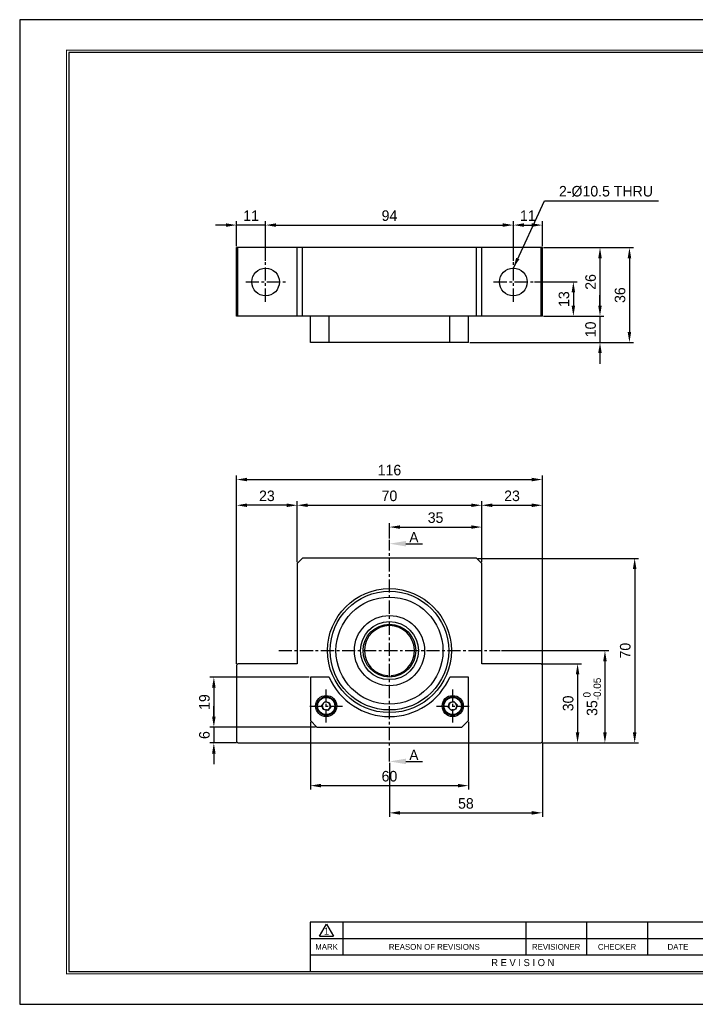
# Model space of a CAD drawing. Header units: millimetres. Extents: x 1532 to 2060, y 1208 to 1582.
# Tile 1 of 3: x 1532 to 1788, y 1208 to 1582. Entities that reach past the tile are written whole.
import ezdxf
from ezdxf.enums import TextEntityAlignment as Align

# ---------------------------------------------------------------- set-up
doc = ezdxf.new("R2010")
doc.units = ezdxf.units.MM
doc.linetypes.add('CENTER', pattern=[2, 1.25, -0.25, 0.25, -0.25])
for name, color, linetype in [('S1', 1, 'CENTER'), ('Z5', 7, 'Continuous'), ('Z7', 7, 'Continuous')]:
    doc.layers.add(name, color=color, linetype=linetype)
doc.dimstyles.new('S4', dxfattribs={"dimtxt": 4, "dimasz": 4, "dimexe": 1.5, "dimexo": 0.5, "dimgap": 1.5, "dimtad": 1, "dimdec": 3, "dimzin": 11, "dimdsep": 46, "dimtxsty": 'Standard', "dimcen": 0, "dimclrd": 5, "dimclre": 5, "dimclrt": 3, "dimadec": 0, "dimazin": 0, "dimtp": 3e-09, "dimtfac": 0.7, "dimtdec": 3, "dimtmove": 0, "dimatfit": 3, "dimfxl": 1.25, "dimtolj": 1, "dimtzin": 11, "dimarcsym": 0})

# ---------------------------------------------------------------- blocks, each defined once
blk = doc.blocks.new('*D37')
at = {"color": 5, "lineweight": -2, "ltscale": 4}
for p, q in [((1672.22, 1384.84), (1672.22, 1390.7)), ((1676.22, 1389.2), (1703.22, 1389.2)), ((1707.22, 1375.84), (1707.22, 1390.7))]:
    blk.add_line(p, q, dxfattribs=at)
at = {"color": 5}
for points in [[(1676.22, 1389.86), (1676.22, 1388.53), (1672.22, 1389.2)], [(1703.22, 1388.53), (1703.22, 1389.86), (1707.22, 1389.2)]]:
    blk.add_solid(points, dxfattribs=at)
at = {"layer": 'Defpoints', "color": 0}
for p in [(1707.22, 1389.2), (1672.22, 1384.34), (1707.22, 1375.34)]:
    blk.add_point(p, dxfattribs=at)
at = {"color": 3, "insert": (1689.72, 1392.75), "char_height": 4, "attachment_point": 5}
blk.add_mtext('\\A1;35', dxfattribs=at)
blk = doc.blocks.new('*D38')
at = {"color": 5, "lineweight": -2, "ltscale": 4}
for p, q in [((1637.22, 1375.84), (1637.22, 1398.96)), ((1641.22, 1397.46), (1703.22, 1397.46)), ((1707.22, 1375.84), (1707.22, 1398.96))]:
    blk.add_line(p, q, dxfattribs=at)
at = {"color": 5}
for points in [[(1641.22, 1398.13), (1641.22, 1396.79), (1637.22, 1397.46)], [(1703.22, 1396.79), (1703.22, 1398.13), (1707.22, 1397.46)]]:
    blk.add_solid(points, dxfattribs=at)
at = {"layer": 'Defpoints', "color": 0}
for p in [(1707.22, 1397.46), (1637.22, 1375.34), (1707.22, 1375.34)]:
    blk.add_point(p, dxfattribs=at)
at = {"color": 3, "insert": (1672.22, 1401.01), "char_height": 4, "attachment_point": 5}
blk.add_mtext('\\A1;70', dxfattribs=at)
blk = doc.blocks.new('*D39')
at = {"color": 5, "lineweight": -2, "ltscale": 4}
for p, q in [((1707.22, 1375.84), (1707.22, 1398.96)), ((1711.22, 1397.46), (1726.22, 1397.46)), ((1730.22, 1337.34), (1730.22, 1398.96))]:
    blk.add_line(p, q, dxfattribs=at)
at = {"color": 5}
for points in [[(1711.22, 1398.13), (1711.22, 1396.79), (1707.22, 1397.46)], [(1726.22, 1396.79), (1726.22, 1398.13), (1730.22, 1397.46)]]:
    blk.add_solid(points, dxfattribs=at)
at = {"layer": 'Defpoints', "color": 0}
for p in [(1730.22, 1397.46), (1707.22, 1375.34), (1730.22, 1336.84)]:
    blk.add_point(p, dxfattribs=at)
at = {"color": 3, "insert": (1718.72, 1401.01), "char_height": 4, "attachment_point": 5}
blk.add_mtext('\\A1;23', dxfattribs=at)
blk = doc.blocks.new('*D40')
at = {"color": 5, "lineweight": -2, "ltscale": 4}
for p, q in [((1614.22, 1337.34), (1614.22, 1398.96)), ((1633.22, 1397.46), (1618.22, 1397.46)), ((1637.22, 1375.84), (1637.22, 1398.96))]:
    blk.add_line(p, q, dxfattribs=at)
at = {"color": 5}
for points in [[(1618.22, 1398.13), (1618.22, 1396.79), (1614.22, 1397.46)], [(1633.22, 1396.79), (1633.22, 1398.13), (1637.22, 1397.46)]]:
    blk.add_solid(points, dxfattribs=at)
at = {"layer": 'Defpoints', "color": 0}
for p in [(1614.22, 1397.46), (1637.22, 1375.34), (1614.22, 1336.84)]:
    blk.add_point(p, dxfattribs=at)
at = {"color": 3, "insert": (1625.72, 1401.01), "char_height": 4, "attachment_point": 5}
blk.add_mtext('\\A1;23', dxfattribs=at)
blk = doc.blocks.new('*D41')
at = {"color": 5, "lineweight": -2, "ltscale": 4}
for p, q in [((1614.22, 1337.34), (1614.22, 1408.71)), ((1730.22, 1337.34), (1730.22, 1408.71)), ((1618.22, 1407.21), (1726.22, 1407.21))]:
    blk.add_line(p, q, dxfattribs=at)
at = {"color": 5}
for points in [[(1618.22, 1407.88), (1618.22, 1406.55), (1614.22, 1407.21)], [(1726.22, 1406.55), (1726.22, 1407.88), (1730.22, 1407.21)]]:
    blk.add_solid(points, dxfattribs=at)
at = {"layer": 'Defpoints', "color": 0}
for p in [(1730.22, 1407.21), (1614.22, 1336.84), (1730.22, 1336.84)]:
    blk.add_point(p, dxfattribs=at)
at = {"color": 3, "insert": (1672.22, 1410.77), "char_height": 4, "attachment_point": 5}
blk.add_mtext('\\A1;116', dxfattribs=at)
blk = doc.blocks.new('*D42')
at = {"color": 5, "lineweight": -2, "ltscale": 4}
for p, q in [((1730.22, 1337.34), (1745.08, 1337.34)), ((1743.58, 1333.34), (1743.58, 1311.34)), ((1730.22, 1307.34), (1745.08, 1307.34))]:
    blk.add_line(p, q, dxfattribs=at)
at = {"color": 5}
for points in [[(1744.25, 1333.34), (1742.92, 1333.34), (1743.58, 1337.34)], [(1742.92, 1311.34), (1744.25, 1311.34), (1743.58, 1307.34)]]:
    blk.add_solid(points, dxfattribs=at)
at = {"layer": 'Defpoints', "color": 0}
for p in [(1729.72, 1337.34), (1729.72, 1307.34), (1743.58, 1307.34)]:
    blk.add_point(p, dxfattribs=at)
at = {"color": 3, "insert": (1740.03, 1322.34), "char_height": 4, "attachment_point": 5, "rotation": 90}
blk.add_mtext('\\A1;30', dxfattribs=at)
blk = doc.blocks.new('*D43')
at = {"color": 5, "lineweight": -2, "ltscale": 4}
for p, q in [((1714.72, 1342.34), (1755.46, 1342.34)), ((1753.96, 1338.34), (1753.96, 1311.34)), ((1730.22, 1307.34), (1755.46, 1307.34))]:
    blk.add_line(p, q, dxfattribs=at)
at = {"color": 5}
for points in [[(1754.63, 1338.34), (1753.3, 1338.34), (1753.96, 1342.34)], [(1753.3, 1311.34), (1754.63, 1311.34), (1753.96, 1307.34)]]:
    blk.add_solid(points, dxfattribs=at)
at = {"layer": 'Defpoints', "color": 0}
for p in [(1714.22, 1342.34), (1729.72, 1307.34), (1753.96, 1307.34)]:
    blk.add_point(p, dxfattribs=at)
at = {"color": 3, "insert": (1749.08, 1324.84), "char_height": 4, "attachment_point": 5, "rotation": 90}
blk.add_mtext('\\A1;35{\\H2.800000;\\S 0^ -0.05;}', dxfattribs=at)
blk = doc.blocks.new('*D44')
at = {"color": 5, "lineweight": -2, "ltscale": 4}
for p, q in [((1705.72, 1377.34), (1766.75, 1377.34)), ((1765.25, 1373.34), (1765.25, 1311.34)), ((1730.22, 1307.34), (1766.75, 1307.34))]:
    blk.add_line(p, q, dxfattribs=at)
at = {"color": 5}
for points in [[(1765.91, 1373.34), (1764.58, 1373.34), (1765.25, 1377.34)], [(1764.58, 1311.34), (1765.91, 1311.34), (1765.25, 1307.34)]]:
    blk.add_solid(points, dxfattribs=at)
at = {"layer": 'Defpoints', "color": 0}
for p in [(1705.22, 1377.34), (1729.72, 1307.34), (1765.25, 1307.34)]:
    blk.add_point(p, dxfattribs=at)
at = {"color": 3, "insert": (1761.69, 1342.34), "char_height": 4, "attachment_point": 5, "rotation": 90}
blk.add_mtext('\\A1;70', dxfattribs=at)
blk = doc.blocks.new('*D45')
at = {"color": 5, "lineweight": -2, "ltscale": 4}
for p, q in [((1730.22, 1307.34), (1730.22, 1279.35)), ((1672.22, 1299.84), (1672.22, 1279.35)), ((1676.22, 1280.85), (1726.22, 1280.85))]:
    blk.add_line(p, q, dxfattribs=at)
at = {"color": 5}
for points in [[(1676.22, 1281.52), (1676.22, 1280.18), (1672.22, 1280.85)], [(1726.22, 1280.18), (1726.22, 1281.52), (1730.22, 1280.85)]]:
    blk.add_solid(points, dxfattribs=at)
at = {"layer": 'Defpoints', "color": 0}
for p in [(1730.22, 1307.84), (1672.22, 1300.34), (1730.22, 1280.85)]:
    blk.add_point(p, dxfattribs=at)
at = {"color": 3, "insert": (1701.22, 1284.4), "char_height": 4, "attachment_point": 5}
blk.add_mtext('\\A1;58', dxfattribs=at)
blk = doc.blocks.new('*D46')
at = {"color": 5, "lineweight": -2, "ltscale": 4}
for p, q in [((1614.22, 1495.63), (1614.22, 1505.18)), ((1625.22, 1490.13), (1625.22, 1505.18)), ((1610.22, 1503.68), (1606.22, 1503.68)), ((1625.22, 1503.68), (1614.22, 1503.68)), ((1629.22, 1503.68), (1633.22, 1503.68))]:
    blk.add_line(p, q, dxfattribs=at)
at = {"color": 5}
for points in [[(1610.22, 1503.02), (1610.22, 1504.35), (1614.22, 1503.68)], [(1629.22, 1504.35), (1629.22, 1503.02), (1625.22, 1503.68)]]:
    blk.add_solid(points, dxfattribs=at)
at = {"layer": 'Defpoints', "color": 0}
for p in [(1614.22, 1503.68), (1614.22, 1495.13), (1625.22, 1489.63)]:
    blk.add_point(p, dxfattribs=at)
at = {"color": 3, "insert": (1619.72, 1507.24), "char_height": 4, "attachment_point": 5}
blk.add_mtext('\\A1;11', dxfattribs=at)
blk = doc.blocks.new('*D47')
at = {"color": 5, "lineweight": -2, "ltscale": 4}
for p, q in [((1625.22, 1490.13), (1625.22, 1505.18)), ((1719.22, 1490.13), (1719.22, 1505.18)), ((1629.22, 1503.68), (1715.22, 1503.68))]:
    blk.add_line(p, q, dxfattribs=at)
at = {"color": 5}
for points in [[(1629.22, 1504.35), (1629.22, 1503.02), (1625.22, 1503.68)], [(1715.22, 1503.02), (1715.22, 1504.35), (1719.22, 1503.68)]]:
    blk.add_solid(points, dxfattribs=at)
at = {"layer": 'Defpoints', "color": 0}
for p in [(1719.22, 1503.68), (1625.22, 1489.63), (1719.22, 1489.63)]:
    blk.add_point(p, dxfattribs=at)
at = {"color": 3, "insert": (1672.22, 1507.24), "char_height": 4, "attachment_point": 5}
blk.add_mtext('\\A1;94', dxfattribs=at)
blk = doc.blocks.new('*D48')
at = {"color": 5, "lineweight": -2, "ltscale": 4}
for p, q in [((1719.22, 1490.13), (1719.22, 1505.18)), ((1730.22, 1495.63), (1730.22, 1505.18)), ((1723.22, 1503.68), (1726.22, 1503.68))]:
    blk.add_line(p, q, dxfattribs=at)
at = {"color": 5}
for points in [[(1723.22, 1504.35), (1723.22, 1503.02), (1719.22, 1503.68)], [(1726.22, 1503.02), (1726.22, 1504.35), (1730.22, 1503.68)]]:
    blk.add_solid(points, dxfattribs=at)
at = {"layer": 'Defpoints', "color": 0}
for p in [(1730.22, 1503.68), (1730.22, 1495.13), (1719.22, 1489.63)]:
    blk.add_point(p, dxfattribs=at)
at = {"color": 3, "insert": (1724.72, 1507.24), "char_height": 4, "attachment_point": 5}
blk.add_mtext('\\A1;11', dxfattribs=at)
blk = doc.blocks.new('*D49')
at = {"color": 5, "lineweight": -2, "ltscale": 4}
for p, q in [((1727.23, 1482.13), (1743.49, 1482.13)), ((1741.99, 1478.13), (1741.99, 1473.13)), ((1730.72, 1469.13), (1743.49, 1469.13))]:
    blk.add_line(p, q, dxfattribs=at)
at = {"color": 5}
for points in [[(1742.65, 1478.13), (1741.32, 1478.13), (1741.99, 1482.13)], [(1741.32, 1473.13), (1742.65, 1473.13), (1741.99, 1469.13)]]:
    blk.add_solid(points, dxfattribs=at)
at = {"layer": 'Defpoints', "color": 0}
for p in [(1726.73, 1482.13), (1730.22, 1469.13), (1741.99, 1469.13)]:
    blk.add_point(p, dxfattribs=at)
at = {"color": 3, "insert": (1738.43, 1475.63), "char_height": 4, "attachment_point": 5, "rotation": 90}
blk.add_mtext('\\A1;13', dxfattribs=at)
blk = doc.blocks.new('*D50')
at = {"color": 5, "lineweight": -2, "ltscale": 4}
for p, q in [((1730.72, 1495.13), (1753.59, 1495.13)), ((1752.09, 1491.13), (1752.09, 1473.13)), ((1730.72, 1469.13), (1753.59, 1469.13))]:
    blk.add_line(p, q, dxfattribs=at)
at = {"color": 5}
for points in [[(1752.75, 1491.13), (1751.42, 1491.13), (1752.09, 1495.13)], [(1751.42, 1473.13), (1752.75, 1473.13), (1752.09, 1469.13)]]:
    blk.add_solid(points, dxfattribs=at)
at = {"layer": 'Defpoints', "color": 0}
for p in [(1730.22, 1495.13), (1730.22, 1469.13), (1752.09, 1469.13)]:
    blk.add_point(p, dxfattribs=at)
at = {"color": 3, "insert": (1748.54, 1482.13), "char_height": 4, "attachment_point": 5, "rotation": 90}
blk.add_mtext('\\A1;26', dxfattribs=at)
blk = doc.blocks.new('*D51')
at = {"color": 5, "lineweight": -2, "ltscale": 4}
for p, q in [((1752.09, 1473.13), (1752.09, 1477.13)), ((1730.72, 1469.13), (1753.59, 1469.13)), ((1752.09, 1469.13), (1752.09, 1459.13)), ((1702.72, 1459.13), (1753.59, 1459.13)), ((1752.09, 1455.13), (1752.09, 1451.13))]:
    blk.add_line(p, q, dxfattribs=at)
at = {"color": 5}
for points in [[(1751.42, 1473.13), (1752.75, 1473.13), (1752.09, 1469.13)], [(1752.75, 1455.13), (1751.42, 1455.13), (1752.09, 1459.13)]]:
    blk.add_solid(points, dxfattribs=at)
at = {"layer": 'Defpoints', "color": 0}
for p in [(1730.22, 1469.13), (1702.22, 1459.13), (1752.09, 1459.13)]:
    blk.add_point(p, dxfattribs=at)
at = {"color": 3, "insert": (1748.53, 1464.13), "char_height": 4, "attachment_point": 5, "rotation": 90}
blk.add_mtext('\\A1;10', dxfattribs=at)
blk = doc.blocks.new('*D52')
at = {"color": 5, "lineweight": -2, "ltscale": 4}
for p, q in [((1730.72, 1495.13), (1764.76, 1495.13)), ((1763.26, 1491.13), (1763.26, 1463.13)), ((1702.72, 1459.13), (1764.76, 1459.13))]:
    blk.add_line(p, q, dxfattribs=at)
at = {"color": 5}
for points in [[(1763.92, 1491.13), (1762.59, 1491.13), (1763.26, 1495.13)], [(1762.59, 1463.13), (1763.92, 1463.13), (1763.26, 1459.13)]]:
    blk.add_solid(points, dxfattribs=at)
at = {"layer": 'Defpoints', "color": 0}
for p in [(1730.22, 1495.13), (1702.22, 1459.13), (1763.26, 1459.13)]:
    blk.add_point(p, dxfattribs=at)
at = {"color": 3, "insert": (1759.71, 1477.13), "char_height": 4, "attachment_point": 5, "rotation": 90}
blk.add_mtext('\\A1;36', dxfattribs=at)
blk = doc.blocks.new('란표제')
at = {"layer": 'Z5', "ltscale": 0.5}
blk.add_line((62, 17.5), (62, 7), dxfattribs=at)
at = {"layer": 'Z7', "color": 0}
for p, q in [((297, 210), (0, 210)), ((0, 210), (0, 0)), ((0, 0), (297, 0))]:
    blk.add_line(p, q, dxfattribs=at)
at = {"layer": 'Z7'}
for p, q in [((160, 17.5), (62, 17.5)), ((64, 14.51), (65.5, 17.1)), ((65.5, 17.1), (67, 14.51)), ((69, 17.5), (69, 10.5)), ((108, 17.5), (108, 10.5)), ((121, 17.5), (121, 10.5)), ((134, 17.5), (134, 10.5)), ((147, 14), (62, 14)), ((64, 14.51), (67, 14.51)), ((147, 10.5), (62, 10.5))]:
    blk.add_line(p, q, dxfattribs=at)
at = {"layer": 'Z7', "const_width": 0.25}
blk.add_lwpolyline([(290.5, 6.5), (290.5, 203.5), (10, 203.5), (10, 6.5)], close=True, dxfattribs=at)
at = {"layer": 'Z7'}
blk.add_lwpolyline([(290, 7), (290, 203), (10.5, 203), (10.5, 7)], close=True, dxfattribs=at)
at = {"layer": 'Z5', "ltscale": 0.5}
for tag, p, height in [('TITLE', (237.17, 24.41), 2.5), ('도번', (251.18, 15.64), 2.5), ('SCALE', (253.78, 9.55), 1.2), ('DATE', (277.02, 9.51), 1.2)]:
    blk.add_attdef(tag, p, '', height=height, dxfattribs=at)
at = {"layer": 'Z7'}
for s, height, p in [('1', 1.5, (65.5, 15.61)), ('MARK', 1.25, (65.5, 12.25)), ('REASON OF REVISIONS', 1.25, (88.5, 12.25)), ('REVISIONER', 1.25, (114.5, 12.25)), ('CHECKER', 1.25, (127.5, 12.25)), ('DATE', 1.25, (140.5, 12.25)), ('R E V I S I O N', 1.5, (107.38, 8.9))]:
    blk.add_text(s, height=height, dxfattribs=at).set_placement(p, align=Align.MIDDLE_CENTER)
for tag, p in [('필렛', (179.25, 10.9)), ('모따기', (179.25, 8.3))]:
    blk.add_attdef(tag, text='', height=1.15, dxfattribs=at).set_placement(p, align=Align.MIDDLE_LEFT)
blk = doc.blocks.new('*D54')
at = {"color": 5, "lineweight": -2, "ltscale": 4}
for p, q in [((1642.22, 1315.34), (1642.22, 1289.67)), ((1702.22, 1315.34), (1702.22, 1289.67)), ((1646.22, 1291.17), (1698.22, 1291.17))]:
    blk.add_line(p, q, dxfattribs=at)
at = {"color": 5}
for points in [[(1646.22, 1291.84), (1646.22, 1290.51), (1642.22, 1291.17)], [(1698.22, 1290.51), (1698.22, 1291.84), (1702.22, 1291.17)]]:
    blk.add_solid(points, dxfattribs=at)
at = {"layer": 'Defpoints', "color": 0}
for p in [(1642.22, 1315.84), (1702.22, 1315.84), (1702.22, 1291.17)]:
    blk.add_point(p, dxfattribs=at)
at = {"color": 3, "insert": (1672.22, 1294.72), "char_height": 4, "attachment_point": 5}
blk.add_mtext('\\A1;60', dxfattribs=at)
blk = doc.blocks.new('*D55')
at = {"color": 5, "lineweight": -2, "ltscale": 4}
for p, q in [((1641.72, 1332.34), (1604.1, 1332.34)), ((1605.6, 1328.34), (1605.6, 1317.34)), ((1644.22, 1313.34), (1604.1, 1313.34))]:
    blk.add_line(p, q, dxfattribs=at)
at = {"color": 5}
for points in [[(1606.26, 1328.34), (1604.93, 1328.34), (1605.6, 1332.34)], [(1604.93, 1317.34), (1606.26, 1317.34), (1605.6, 1313.34)]]:
    blk.add_solid(points, dxfattribs=at)
at = {"layer": 'Defpoints', "color": 0}
for p in [(1642.22, 1332.34), (1605.6, 1313.34), (1644.72, 1313.34)]:
    blk.add_point(p, dxfattribs=at)
at = {"color": 3, "insert": (1602.04, 1322.84), "char_height": 4, "attachment_point": 5, "rotation": 90}
blk.add_mtext('\\A1;19', dxfattribs=at)
blk = doc.blocks.new('*D56')
at = {"color": 5, "lineweight": -2, "ltscale": 4}
for p, q in [((1605.6, 1317.34), (1605.6, 1321.34)), ((1644.22, 1313.34), (1604.1, 1313.34)), ((1605.6, 1313.34), (1605.6, 1307.34)), ((1614.22, 1307.34), (1604.1, 1307.34)), ((1605.6, 1303.34), (1605.6, 1299.34))]:
    blk.add_line(p, q, dxfattribs=at)
at = {"color": 5}
for points in [[(1604.93, 1317.34), (1606.26, 1317.34), (1605.6, 1313.34)], [(1606.26, 1303.34), (1604.93, 1303.34), (1605.6, 1307.34)]]:
    blk.add_solid(points, dxfattribs=at)
at = {"layer": 'Defpoints', "color": 0}
for p in [(1644.72, 1313.34), (1605.6, 1307.34), (1614.72, 1307.34)]:
    blk.add_point(p, dxfattribs=at)
at = {"color": 3, "insert": (1602.04, 1310.34), "char_height": 4, "attachment_point": 5, "rotation": 90}
blk.add_mtext('\\A1;6', dxfattribs=at)

msp = doc.modelspace()

# ---------------------------------------------------------------- linework, layer by layer
for p, q in [((1614.2227, 1469.1285), (1614.2227, 1495.1285)), ((1614.7227, 1495.1285), (1614.2227, 1495.1285)), ((1614.7227, 1469.1285), (1614.7227, 1495.1285)), ((1637.2227, 1495.1285), (1614.7227, 1495.1285)), ((1637.2227, 1469.1285), (1637.2227, 1495.1285)), ((1639.2227, 1495.1285), (1637.2227, 1495.1285)), ((1639.2227, 1469.1285), (1639.2227, 1495.1285)), ((1705.2227, 1495.1285), (1639.2227, 1495.1285)), ((1705.2227, 1469.1285), (1705.2227, 1495.1285)), ((1707.2227, 1495.1285), (1705.2227, 1495.1285)), ((1707.2227, 1469.1285), (1707.2227, 1495.1285)), ((1729.7227, 1495.1285), (1707.2227, 1495.1285)), ((1729.7227, 1469.1285), (1729.7227, 1495.1285)), ((1730.2227, 1495.1285), (1729.7227, 1495.1285)), ((1730.2227, 1469.1285), (1730.2227, 1495.1285)), ((1614.7227, 1469.1285), (1614.2227, 1469.1285)), ((1637.2227, 1469.1285), (1614.7227, 1469.1285)), ((1639.2227, 1469.1285), (1637.2227, 1469.1285)), ((1705.2227, 1469.1285), (1639.2227, 1469.1285)), ((1642.2227, 1459.1285), (1642.2227, 1469.1285)), ((1649.3098, 1459.1285), (1649.3098, 1469.1285)), ((1695.1356, 1459.1285), (1695.1356, 1469.1285)), ((1702.2227, 1459.1285), (1702.2227, 1469.1285)), ((1707.2227, 1469.1285), (1705.2227, 1469.1285)), ((1729.7227, 1469.1285), (1707.2227, 1469.1285)), ((1730.2227, 1469.1285), (1729.7227, 1469.1285)), ((1649.3098, 1459.1285), (1642.2227, 1459.1285)), ((1695.1356, 1459.1285), (1649.3098, 1459.1285)), ((1702.2227, 1459.1285), (1695.1356, 1459.1285)), ((1639.2227, 1377.3441), (1637.2227, 1375.3441)), ((1637.2227, 1375.3441), (1637.2227, 1337.3441)), ((1705.2227, 1377.3441), (1639.2227, 1377.3441)), ((1707.2227, 1375.3441), (1705.2227, 1377.3441)), ((1707.2227, 1337.3441), (1707.2227, 1375.3441)), ((1614.7227, 1337.3441), (1614.2227, 1336.8441)), ((1614.2227, 1336.8441), (1614.2227, 1307.8441)), ((1637.2227, 1337.3441), (1614.7227, 1337.3441)), ((1729.7227, 1337.3441), (1707.2227, 1337.3441)), ((1730.2227, 1336.8441), (1729.7227, 1337.3441)), ((1730.2227, 1307.8441), (1730.2227, 1336.8441)), ((1671.6227, 1332.3622), (1671.6227, 1332.8631)), ((1672.8227, 1332.8631), (1672.8227, 1332.3622)), ((1642.2227, 1332.3441), (1642.2227, 1315.8441)), ((1649.3098, 1332.3441), (1642.2227, 1332.3441)), ((1702.2227, 1332.3441), (1695.1356, 1332.3441)), ((1702.2227, 1315.8441), (1702.2227, 1332.3441)), ((1646.5186, 1321.6542), (1647.6391, 1322.9749)), ((1647.1021, 1320.0234), (1646.5186, 1321.6542)), ((1647.6391, 1322.9749), (1649.3432, 1322.6649)), ((1649.3432, 1322.6649), (1649.9268, 1321.0341)), ((1694.5483, 1320.9007), (1695.0015, 1322.5725)), ((1695.0015, 1322.5725), (1696.6759, 1323.0159)), ((1696.6759, 1323.0159), (1697.897, 1321.7875)), ((1697.897, 1321.7875), (1697.4438, 1320.1158)), ((1648.8062, 1319.7133), (1647.1021, 1320.0234)), ((1649.9268, 1321.0341), (1648.8062, 1319.7133)), ((1695.7695, 1319.6724), (1694.5483, 1320.9007)), ((1697.4438, 1320.1158), (1695.7695, 1319.6724)), ((1642.2227, 1315.8441), (1644.7227, 1313.3441)), ((1699.7227, 1313.3441), (1702.2227, 1315.8441)), ((1644.7227, 1313.3441), (1699.7227, 1313.3441)), ((1614.2227, 1307.8441), (1614.7227, 1307.3441)), ((1614.7227, 1307.3441), (1729.7227, 1307.3441)), ((1729.7227, 1307.3441), (1730.2227, 1307.8441))]:
    msp.add_line(p, q)
at = {"color": 5, "ltscale": 5}
for p, q in [((1678.4627, 1382.8945), (1684.8162, 1382.8945)), ((1678.4627, 1300.3441), (1684.8162, 1300.3441))]:
    msp.add_line(p, q, dxfattribs=at)
for centre, radius in [((1625.2227, 1482.1285), 5.25), ((1719.2227, 1482.1285), 5.25), ((1672.2227, 1342.3441), 23.5), ((1672.2227, 1342.3441), 22.5), ((1672.2227, 1342.3441), 20.3), ((1672.2227, 1342.3441), 13.3), ((1672.2227, 1342.3441), 11), ((1672.2227, 1342.3441), 10), ((1648.2227, 1321.3441), 4), ((1696.2227, 1321.3441), 4), ((1648.2227, 1321.3441), 3.5), ((1648.2227, 1321.3441), 3.2691), ((1696.2227, 1321.3441), 3.5), ((1696.2227, 1321.3441), 3.2691)]:
    msp.add_circle(centre, radius)
for centre, radius, start, end in [((1672.2227, 1342.3441), 9.5, 273.621091, 266.378909), ((1672.2227, 1342.3441), 25, 203.578178, 336.421822), ((1648.2227, 1321.3441), 1.5, 139.688418, 199.688418), ((1648.2227, 1321.3441), 1.5, 79.688418, 139.688418), ((1648.2227, 1321.3441), 1.5, 19.688418, 79.688418), ((1648.2227, 1321.3441), 1.5, 319.688418, 19.688418), ((1696.2227, 1321.3441), 1.5, 164.832379, 224.832379), ((1696.2227, 1321.3441), 1.5, 104.832379, 164.832379), ((1696.2227, 1321.3441), 1.5, 44.832379, 104.832379), ((1696.2227, 1321.3441), 1.5, 344.832379, 44.832379), ((1648.2227, 1321.3441), 1.5, 199.688418, 259.688418), ((1648.2227, 1321.3441), 1.5, 259.688418, 319.688418), ((1696.2227, 1321.3441), 1.5, 224.832379, 284.832379), ((1696.2227, 1321.3441), 1.5, 284.832379, 344.832379)]:
    msp.add_arc(centre, radius, start, end)
for points in [[(1678.4627, 1383.9345), (1678.4627, 1381.8545), (1672.2227, 1382.8945)], [(1678.4627, 1301.3841), (1678.4627, 1299.3041), (1672.2227, 1300.3441)]]:
    msp.add_solid(points, dxfattribs=at)
at = {"layer": 'S1', "ltscale": 4}
for p, q in [((1625.2227, 1474.6253), (1625.2227, 1489.6317)), ((1719.2227, 1474.6253), (1719.2227, 1489.6317)), ((1617.7195, 1482.1285), (1632.7259, 1482.1285)), ((1711.7195, 1482.1285), (1726.7259, 1482.1285)), ((1672.2227, 1300.3441), (1672.2227, 1384.3441)), ((1630.2227, 1342.3441), (1714.2227, 1342.3441)), ((1648.2227, 1315.1276), (1648.2227, 1327.5606)), ((1696.2227, 1315.1276), (1696.2227, 1327.5606)), ((1642.0062, 1321.3441), (1654.4392, 1321.3441)), ((1690.0062, 1321.3441), (1702.4392, 1321.3441))]:
    msp.add_line(p, q, dxfattribs=at)

# ---------------------------------------------------------------- block references
at = {"ltscale": 5, "xscale": 1.777524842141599, "yscale": 1.777524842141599, "zscale": 1.777524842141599}
msp.add_blockref('란표제', (1531.9315, 1208.2678), dxfattribs=at)

# ---------------------------------------------------------------- texts
at = {"color": 3, "ltscale": 4, "insert": (1736.5323, 1514.3692), "char_height": 4, "attachment_point": 7}
msp.add_mtext('2-%%C10.5 THRU', dxfattribs=at)
at = {"color": 3, "ltscale": 0.5, "char_height": 3.9, "attachment_point": 9}
for insert in [(1683.2283, 1383.4129), (1683.2283, 1300.8626)]:
    msp.add_mtext('\\A1;A', dxfattribs=dict(at, insert=insert))

# ---------------------------------------------------------------- dimensions: what is measured, and where the dimension line sits
at = {"ltscale": 4}
for base, p1, p2, picture, middle in [((1614.2227, 1503.6842), (1625.2227, 1489.6317), (1614.2227, 1495.1285), '*D46', (1619.7227, 1507.2401)), ((1719.2227, 1503.6842), (1625.2227, 1489.6317), (1719.2227, 1489.6317), '*D47', (1672.2227, 1507.2375)), ((1730.2227, 1503.6842), (1719.2227, 1489.6317), (1730.2227, 1495.1285), '*D48', (1724.7227, 1507.2401)), ((1730.2227, 1407.2127), (1614.2227, 1336.8441), (1730.2227, 1336.8441), '*D41', (1672.2227, 1410.7686)), ((1614.2227, 1397.459), (1637.2227, 1375.3441), (1614.2227, 1336.8441), '*D40', (1625.7227, 1401.0096)), ((1707.2227, 1397.459), (1637.2227, 1375.3441), (1707.2227, 1375.3441), '*D38', (1672.2227, 1401.0122)), ((1730.2227, 1397.459), (1707.2227, 1375.3441), (1730.2227, 1336.8441), '*D39', (1718.7227, 1401.0096)), ((1707.2227, 1389.1966), (1672.2227, 1384.3441), (1707.2227, 1375.3441), '*D37', (1689.7227, 1392.7472)), ((1730.2227, 1280.849), (1672.2227, 1300.3441), (1730.2227, 1307.8441), '*D45', (1701.2227, 1284.3996))]:
    dim = msp.add_linear_dim(base=base, p1=p1, p2=p2, dimstyle='S4', dxfattribs=at)
    dim.commit()
    dim.dimension.update_dxf_attribs({"geometry": picture, "text_midpoint": middle})
for base, p1, p2, picture, middle in [((1763.2581, 1459.1285), (1730.2227, 1495.1285), (1702.2227, 1459.1285), '*D52', (1759.7075, 1477.1285)), ((1752.0873, 1469.1285), (1730.2227, 1495.1285), (1730.2227, 1469.1285), '*D50', (1748.5367, 1482.1285)), ((1741.986, 1469.1285), (1726.7259, 1482.1285), (1730.2227, 1469.1285), '*D49', (1738.43, 1475.6285)), ((1752.0873, 1459.1285), (1730.2227, 1469.1285), (1702.2227, 1459.1285), '*D51', (1748.5314, 1464.1285)), ((1765.2456, 1307.3441), (1705.2227, 1377.3441), (1729.7227, 1307.3441), '*D44', (1761.6923, 1342.3441)), ((1743.5825, 1307.3441), (1729.7227, 1337.3441), (1729.7227, 1307.3441), '*D42', (1740.0319, 1322.3441))]:
    dim = msp.add_linear_dim(base=base, p1=p1, p2=p2, angle=90, dimstyle='S4', dxfattribs=at)
    dim.commit()
    dim.dimension.update_dxf_attribs({"geometry": picture, "text_midpoint": middle})
for base, p1, p2, override, picture, middle in [((1753.9632, 1307.3441), (1714.2227, 1342.3441), (1729.7227, 1307.3441), {"dimgap": 1.5, "dimtol": 1, "dimlim": 0, "dimtp": 0, "dimtm": 0.05}, '*D43', (1749.0777, 1324.8441)), ((1605.5954, 1313.3441), (1642.2227, 1332.3441), (1644.7227, 1313.3441), {"dimtxsty": 'Standard'}, '*D55', (1602.0395, 1322.8441)), ((1605.5954, 1307.3441), (1644.7227, 1313.3441), (1614.7227, 1307.3441), {"dimtxsty": 'Standard'}, '*D56', (1602.0448, 1310.3441))]:
    dim = msp.add_linear_dim(base=base, p1=p1, p2=p2, angle=90, dimstyle='S4', override=override, dxfattribs=at)
    dim.commit()
    dim.dimension.update_dxf_attribs({"geometry": picture, "text_midpoint": middle})
dim = msp.add_linear_dim(base=(1702.2227, 1291.172), p1=(1642.2227, 1315.8441), p2=(1702.2227, 1315.8441), dimstyle='S4', override={"dimtxsty": 'Standard'}, dxfattribs=at)
dim.commit()
dim.dimension.update_dxf_attribs({"geometry": '*D54', "text_midpoint": (1672.2227, 1291.172), "dimtype": 160})

# ---------------------------------------------------------------- leaders
at = {"ltscale": 4, "annotation_type": 0, "has_hookline": 1, "hookline_direction": 0, "text_width": 37.731}
msp.add_leader([(1719.2227, 1487.3785), (1731.0323, 1512.8692), (1735.0323, 1512.8692)], dimstyle='S4', dxfattribs=at)

doc.saveas('drawing.dxf')
